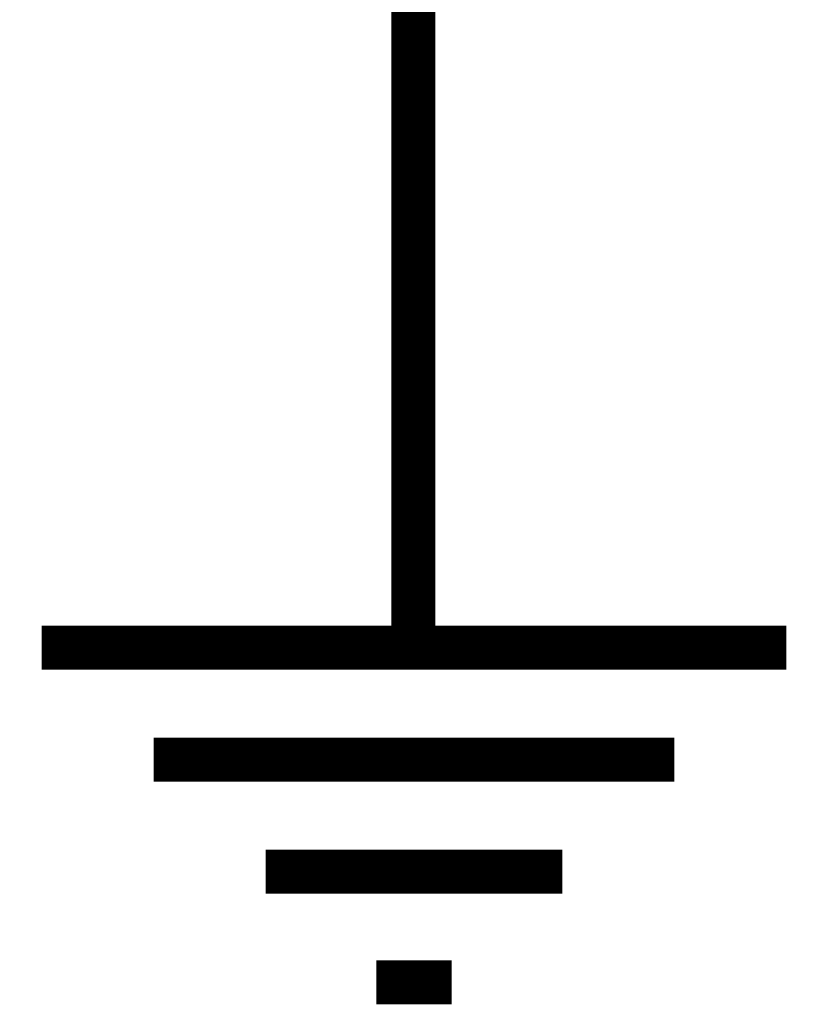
# Model space of a CAD drawing. Header units: inches. Extents: x 0 to 17, y 0 to 11.
# Tile 27 of 48: x 6.994 to 7.206, y 6.354 to 6.619. Entities that reach past the tile are written whole.
import ezdxf

# ---------------------------------------------------------------- set-up
doc = ezdxf.new("R2010")
doc.units = ezdxf.units.IN
doc.header["$MEASUREMENT"] = 0
doc.layers.add('Sheet', color=255, linetype='Continuous')

msp = doc.modelspace()

# ---------------------------------------------------------------- linework, layer by layer
at = {"layer": 'Sheet'}
for points in [[(7.10012, 6.54988, 0.0118, 0.0118, 0), (7.10012, 6.6498, 0.0118, 0.0118, 0)], [(7.10012, 6.54988, 0.0118, 0.0118, 0), (7.10012, 6.44997, 0.0118, 0.0118, 0)], [(7.00021, 6.44997, 0.0118, 0.0118, 0), (7.20042, 6.44997, 0.0118, 0.0118, 0)], [(7.03034, 6.41984, 0.0118, 0.0118, 0), (7.17029, 6.41984, 0.0118, 0.0118, 0)], [(7.06047, 6.38971, 0.0118, 0.0118, 0), (7.14016, 6.38971, 0.0118, 0.0118, 0)], [(7.09021, 6.35997, 0.0118, 0.0118, 0), (7.11042, 6.35997, 0.0118, 0.0118, 0)]]:
    msp.add_lwpolyline(points, format="xyseb", dxfattribs=at)

doc.saveas('drawing.dxf')
